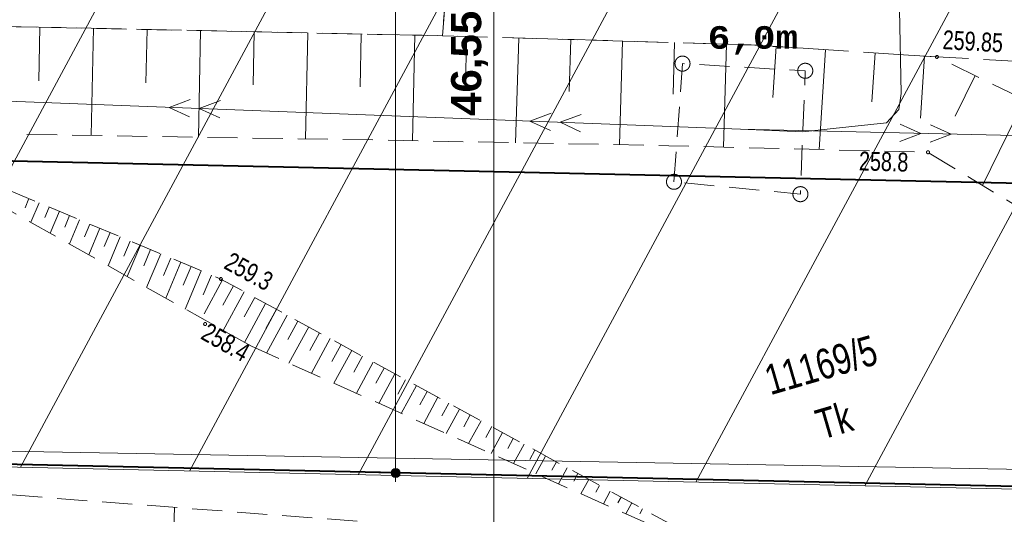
# Model space of a CAD drawing. Header units: millimetres. Extents: x -105537 to 2299296, y -162842 to 175608.
# Tile 6 of 42: x -918 to 31802, y -38074 to -21642. Entities that reach past the tile are written whole.
import ezdxf
from ezdxf.xclip import XClip

# ---------------------------------------------------------------- set-up
doc = ezdxf.new("R2010")
doc.units = ezdxf.units.MM
doc.header["$MEASUREMENT"] = 0
doc.header["$XCLIPFRAME"] = 0
for name, pattern in [('1', [1500, 1000, -500]), ('1053', [2000, 1500, -500]), ('3820', [1500, 1000, -500])]:
    doc.linetypes.add(name, pattern=pattern)
for name, color, linetype, lineweight in [('199-Z Wymiary i opisy_Nr_pióra__46', 7, 'Continuous', 15), ('199-Z Wymiary i opisy_Nr_pióra__85', 7, 'Continuous', 13), ('Nowe_A_WYM_SYTUACJA_Nr_pióra__1', 7, 'Continuous', 13), ('Nowe_A_WYM_SYTUACJA_Nr_pióra__45', 7, 'Continuous', 15), ('Nowe_A_WYM_SYTUACJA_Nr_pióra__85', 7, 'Continuous', 13), ('Wadowice Wałowa mdcp500_2_EGB_DzialkaEwidencyjna_Nr_pióra__3', 3, 'Continuous', 18), ('Wadowice Wałowa mdcp500_2_EGB_KonturUzytkuGruntowego_Nr_pióra__3', 3, 'Continuous', 18), ('Wadowice Wałowa mdcp500_2_GES_InneUrzadzeniaTowarzyszace_Nr_pióra__7', 7, 'Continuous', 18), ('Wadowice Wałowa mdcp500_2_GES_PrzewodElektroenergetyczny_Nr_pióra__1', 1, 'Continuous', 18), ('Wadowice Wałowa mdcp500_2_GES_UrzadzeniaTowarzyszczaceLin_Nr_pióra__7', 7, 'Continuous', 18), ('Wadowice Wałowa mdcp500_2_linie_mpzp_Nr_pióra__135', 135, 'Continuous', 18), ('Wadowice Wałowa mdcp500_2_OT_Komunikacja_Nr_pióra__7', 7, 'Continuous', 18), ('Wadowice Wałowa mdcp500_2_OT_Rzedna_Nr_pióra__7', 7, 'Continuous', 18), ('Wadowice Wałowa mdcp500_2_OT_Skarpa_Nr_pióra__7', 7, 'Continuous', 18), ('Wadowice Wałowa mdcp500_2_zakres_pomiaru_Nr_pióra__6', 6, 'Continuous', 18)]:
    doc.layers.add(name, color=color, linetype=linetype, lineweight=lineweight)
doc.layers.add('A__!REF_RYSUNKI', color=7, linetype='Continuous')
doc.layers.add('Nowe_A_WYM_SYTUACJA', color=7, linetype='Continuous')
doc.layers.add('PZT_MPZP_Nr_pióra__226', color=7, linetype='Continuous', lineweight=40, true_color=0x59c9ff)
doc.layers.add('Wadowice Wałowa mdcp500_2_teren_zamkniety_Nr_pióra__9', color=7, linetype='Continuous', lineweight=18, true_color=0xaaaaaa)
doc.styles.add('STYL_AUTOMATYCZNY_5', font='arial.ttf')
doc.styles.add('STYL_AUTOMATYCZNY_6', font='txt')
doc.styles.add('STYL_AUTOMATYCZNY_7', font='arial.ttf', dxfattribs={"width": 0.75})
doc.linetypes.add('Linia zabudowy - nieprzekraczalna I WSC', pattern='A,0,[2,PAB.6.2 PROJEKT ZAGOSPODAROWANIA TERENU1.Shx,S=23.809524,R=0,X=0,Y=0.361417],-3000,0', length=3000)
doc.dimstyles.new('STYL_AUTOMATYCZNY__1', dxfattribs={"dimtxt": 1000, "dimasz": 570, "dimexe": 0.18, "dimexo": 0.0625, "dimgap": 0, "dimtad": 1, "dimlfac": 0.001, "dimzin": 0, "dimdsep": 46, "dimtxsty": 'STYL_AUTOMATYCZNY_5', "dimblk": 'ARROWHEAD_11', "dimblk1": 'ARROWHEAD_11', "dimblk2": 'ARROWHEAD_11', "dimcen": 0.09, "dimse1": 1, "dimse2": 1, "dimclrd": 7, "dimclre": 7, "dimclrt": 7, "dimadec": 0, "dimazin": 0, "dimtfac": 1, "dimtdec": 4, "dimtmove": 0, "dimatfit": 3, "dimfxl": 0, "dimtolj": 1, "dimtzin": 0, "dimarcsym": 0})
doc.dimstyles.new('STYL_AUTOMATYCZNY__4', dxfattribs={"dimtxt": 1000, "dimasz": 570, "dimexe": 0.18, "dimexo": 0.0625, "dimgap": 0, "dimtad": 1, "dimlfac": 0.001, "dimzin": 0, "dimdsep": 46, "dimtxsty": 'STYL_AUTOMATYCZNY_5', "dimblk": 'ARROWHEAD_11', "dimblk1": 'ARROWHEAD_11', "dimblk2": 'ARROWHEAD_11', "dimcen": 0.09, "dimse1": 1, "dimse2": 1, "dimclrd": 7, "dimclre": 7, "dimclrt": 7, "dimadec": 0, "dimazin": 0, "dimtfac": 1, "dimtdec": 4, "dimtmove": 2, "dimatfit": 3, "dimfxl": 0, "dimtolj": 1, "dimtzin": 0, "dimarcsym": 0})
doc.dimstyles.new('STYL_AUTOMATYCZNY__5', dxfattribs={"dimtxt": 0.18, "dimasz": 912, "dimexe": 0.18, "dimexo": 0.0625, "dimgap": 0, "dimtad": 0, "dimtih": 1, "dimtoh": 1, "dimdec": 4, "dimzin": 0, "dimdsep": 46, "dimcen": 0.09, "dimadec": 0, "dimazin": 0, "dimtfac": 1, "dimtdec": 4, "dimtmove": 0, "dimatfit": 3, "dimldrblk": 'ARROWHEAD_5', "dimfxl": 0, "dimtolj": 1, "dimtzin": 0, "dimarcsym": 0})

# ---------------------------------------------------------------- blocks, each defined once
blk = doc.blocks.new('*D69')
at = {"layer": 'Nowe_A_WYM_SYTUACJA_Nr_pióra__45', "linetype": 'Continuous', "lineweight": 15}
for points in [[(11426, 0), (11438, -57), (11470, -106), (11519, -139), (11576, -150), (11634, -139), (11682, -106), (11715, -57), (11726, 0), (11715, 57), (11682, 106), (11634, 139), (11576, 150), (11519, 139), (11470, 106), (11438, 57)], [(11426, -36699), (11438, -36756), (11470, -36805), (11519, -36837), (11576, -36849), (11634, -36837), (11682, -36805), (11715, -36756), (11726, -36699), (11715, -36641), (11682, -36593), (11634, -36560), (11576, -36549), (11519, -36560), (11470, -36593), (11438, -36641)]]:
    blk.add_hatch(color=7, dxfattribs=at).paths.add_polyline_path(points)
at = {"layer": 'Nowe_A_WYM_SYTUACJA_Nr_pióra__45', "color": 7, "linetype": 'Continuous', "lineweight": 15}
for centre in [(11576, 0), (11576, -36699)]:
    blk.add_circle(centre, 150, dxfattribs=at)
at = {"layer": 'Nowe_A_WYM_SYTUACJA_Nr_pióra__85', "color": 7, "linetype": 'Continuous', "lineweight": 13}
for p, q in [((11426, 0), (11014, 0)), ((11576, 150), (11576, 300)), ((12139, 0), (11726, 0)), ((11576, -36549), (11576, -150)), ((11426, -36699), (11014, -36699)), ((11576, -36999), (11576, -36849)), ((12139, -36699), (11726, -36699))]:
    blk.add_line(p, q, dxfattribs=at)
at = {"layer": 'Nowe_A_WYM_SYTUACJA_Nr_pióra__1', "color": 7, "lineweight": 13, "insert": (11376, -19191), "char_height": 1000, "attachment_point": 7, "rotation": 90, "style": 'STYL_AUTOMATYCZNY_5'}
blk.add_mtext('\\A1;{\\pql;\\fArial|b1|i0|c238|p0;\\W1.000000;36,70}', dxfattribs=at)
blk = doc.blocks.new('ARROWHEAD_11')
at = {"color": 0, "linetype": 'Continuous', "lineweight": 0}
blk.add_line((0, 0), (-1, 0), dxfattribs=at)
at = {"color": 0, "linetype": 'Continuous', "lineweight": 0, "const_width": 0.25, "flags": 128}
blk.add_lwpolyline([(-0.125, 0, 1), (0.125, 0, 1)], format="xyb", close=True, dxfattribs=at)
blk = doc.blocks.new('*D70')
at = {"layer": 'Nowe_A_WYM_SYTUACJA_Nr_pióra__45', "linetype": 'Continuous', "lineweight": 15}
for points in [[(14693, 150), (14704, 93), (14737, 44), (14786, 11), (14843, 0), (14900, 11), (14949, 44), (14982, 93), (14993, 150), (14982, 207), (14949, 256), (14900, 289), (14843, 300), (14786, 289), (14737, 256), (14704, 207)], [(14693, -46398), (14704, -46455), (14737, -46504), (14786, -46537), (14843, -46548), (14900, -46537), (14949, -46504), (14982, -46455), (14993, -46398), (14982, -46341), (14949, -46292), (14900, -46259), (14843, -46248), (14786, -46259), (14737, -46292), (14704, -46341)]]:
    blk.add_hatch(color=7, dxfattribs=at).paths.add_polyline_path(points)
at = {"layer": 'Nowe_A_WYM_SYTUACJA_Nr_pióra__45', "color": 7, "linetype": 'Continuous', "lineweight": 15}
for centre in [(14843, 150), (14843, -46398)]:
    blk.add_circle(centre, 150, dxfattribs=at)
at = {"layer": 'Nowe_A_WYM_SYTUACJA_Nr_pióra__85', "color": 7, "linetype": 'Continuous', "lineweight": 13}
for p, q in [((14843, 300), (14843, 450)), ((14693, 150), (14281, 150)), ((14843, -46248), (14843, 0)), ((15406, 150), (14993, 150)), ((14693, -46398), (14281, -46398)), ((15406, -46398), (14993, -46398)), ((14843, -46698), (14843, -46548))]:
    blk.add_line(p, q, dxfattribs=at)
at = {"layer": 'Nowe_A_WYM_SYTUACJA_Nr_pióra__1', "color": 7, "lineweight": 13, "insert": (14643, -24840), "char_height": 1000, "attachment_point": 7, "rotation": 90, "style": 'STYL_AUTOMATYCZNY_5'}
blk.add_mtext('\\A1;{\\pql;\\fArial|b1|i0|c238|p0;\\W1.000000;46,55}', dxfattribs=at)
blk = doc.blocks.new('ARROWHEAD_5')
at = {"linetype": 'Continuous', "lineweight": 0}
blk.add_hatch(color=0, dxfattribs=at).paths.add_polyline_path([(-1, 0.2679), (0, 0), (-1, -0.2679)])
at = {"color": 0, "linetype": 'Continuous', "lineweight": 0}
blk.add_line((0, 0), (-1, 0), dxfattribs=at)
blk = doc.blocks.new('Rysunek_4_2', base_point=(-5551989123, -7375062639))
at = {"layer": 'Wadowice Wałowa mdcp500_2_GES_InneUrzadzeniaTowarzyszace_Nr_pióra__7', "color": 7, "linetype": '1', "lineweight": 18, "flags": 128}
blk.add_lwpolyline([(20825, -27027), (21108, -23101), (25187, -23339), (25027, -27438)], close=True, dxfattribs=at)
at = {"layer": 'Wadowice Wałowa mdcp500_2_GES_InneUrzadzeniaTowarzyszace_Nr_pióra__7', "color": 7, "linetype": 'Continuous', "lineweight": 18}
for centre in [(21108, -23101), (21108, -23101), (25187, -23339), (25187, -23339), (20825, -27027), (20825, -27027), (25027, -27438), (25027, -27438)]:
    blk.add_circle(centre, 250, dxfattribs=at)
at = {"layer": 'Wadowice Wałowa mdcp500_2_GES_PrzewodElektroenergetyczny_Nr_pióra__1', "color": 1, "linetype": 'Continuous', "lineweight": 18}
for p, q in [((4048, -24553), (4751, -24292)), ((5047, -24591), (5750, -24331)), ((4048, -24553), (4729, -24866)), ((5047, -24591), (5728, -24904)), ((16039, -25011), (16742, -24751)), ((17038, -25050), (17742, -24789)), ((16039, -25011), (16720, -25325)), ((17038, -25050), (17720, -25363)), ((29032, -25417), (28346, -25114)), ((30032, -25440), (29346, -25137)), ((29032, -25417), (28333, -25688)), ((30032, -25440), (29333, -25711))]:
    blk.add_line(p, q, dxfattribs=at)
at = {"layer": 'Wadowice Wałowa mdcp500_2_GES_PrzewodElektroenergetyczny_Nr_pióra__1', "color": 1, "linetype": 'Continuous', "lineweight": 18, "flags": 128}
for points in [[(75139, -8423), (73209, -8735), (72854, -8839), (72761, -9199), (72870, -10324), (73132, -13976), (72916, -14414), (72374, -14593), (71200, -14601), (67173, -14973), (47440, -17815), (46012, -18168), (44292, -18305), (28764, -18027), (28367, -18163), (28268, -18505), (28377, -24097), (28302, -24629), (27887, -25063), (26120, -25255), (25110, -25362), (23034, -25279)], [(23034, -25279), (-47668, -22575)], [(163212, -28512), (23034, -25279)]]:
    blk.add_lwpolyline(points, dxfattribs=at)
at = {"layer": 'Wadowice Wałowa mdcp500_2_GES_UrzadzeniaTowarzyszczaceLin_Nr_pióra__7', "color": 7, "linetype": 'Continuous', "lineweight": 18, "flags": 128}
blk.add_lwpolyline([(26120, -25255), (27887, -25063), (28302, -24629), (28377, -24097), (28268, -18505), (28367, -18163), (28764, -18027), (44292, -18305), (46012, -18168), (47440, -17815), (67173, -14973), (71200, -14601), (72374, -14593), (72916, -14414), (73132, -13976), (72870, -10324), (72761, -9199), (72854, -8839), (73209, -8735)], dxfattribs=at)
at = {"layer": 'Wadowice Wałowa mdcp500_2_linie_mpzp_Nr_pióra__135', "color": 135, "linetype": 'Continuous', "lineweight": 18, "flags": 128}
blk.add_lwpolyline([(-36429, -17520), (-36210, -35636), (171459, -40206), (174429, -59217), (180140, -92623)], dxfattribs=at)
at = {"layer": 'Wadowice Wałowa mdcp500_2_OT_Komunikacja_Nr_pióra__7', "color": 7, "linetype": '1053', "lineweight": 18, "flags": 128}
for points in [[(13131, -22175), (23385, -22479), (29563, -22877), (36561, -23265), (48311, -29029), (51424, -29059), (61616, -29830), (70697, -28715), (82260, -25430), (88165, -22033), (96565, -22263), (99315, -20764), (118782, -21155), (145932, -21287), (162549, -20873), (166835, -22249), (168061, -22808), (165970, -15345), (165136, -15307), (165064, -16026), (145512, -15983), (132035, -15878), (123611, -15957), (119031, -16218), (99755, -15907), (90515, -15620), (72846, -15497), (71960, -13672)], [(13453, -18206), (13131, -22175)], [(13131, -22175), (13453, -18206)], [(-48716, -19626), (-46769, -20605), (-40871, -21616), (-35012, -21742), (-10262, -21678), (13131, -22175)]]:
    blk.add_lwpolyline(points, dxfattribs=at)
at = {"layer": 'Wadowice Wałowa mdcp500_2_OT_Rzedna_Nr_pióra__7', "color": 7, "linetype": 'Continuous', "lineweight": 18}
for centre in [(29563, -22877), (29267, -26046), (5767, -30257), (5245, -31753)]:
    blk.add_circle(centre, 50, dxfattribs=at)
at = {"layer": 'Wadowice Wałowa mdcp500_2_OT_Skarpa_Nr_pióra__7', "color": 7, "linetype": '3820', "lineweight": 18, "flags": 128}
for points in [[(180951, -49717), (181005, -45504), (179460, -36267), (178916, -32291), (172816, -26225), (168159, -24217), (147257, -24046), (129930, -23886), (113248, -23434), (91467, -22925), (80746, -26705), (70697, -28715), (61616, -29830), (44992, -30433), (29563, -22877), (23385, -22479), (13131, -22175), (-10262, -21678), (-25279, -21938), (-45465, -28769)], [(-44754, -30769), (-35383, -27871), (-25154, -24724), (-5885, -25371), (11131, -25643), (20652, -25827), (29267, -26046), (44462, -35264), (64272, -32222), (80558, -29780), (90091, -26284), (99677, -26512), (117762, -27129), (138335, -27781), (156939, -28787), (168429, -29221), (171541, -31502), (173273, -38413), (173469, -42304)], [(173469, -42304), (156250, -40758), (142423, -39953), (123922, -39374), (100910, -38860), (90279, -38655), (71500, -38980), (48852, -39610), (31477, -40068), (24078, -40234), (19896, -39035), (-3772, -37233), (-12330, -36425), (-34831, -35699), (-43112, -35387)]]:
    blk.add_lwpolyline(points, dxfattribs=at)
at = {"layer": 'Wadowice Wałowa mdcp500_2_OT_Skarpa_Nr_pióra__7', "color": 7, "linetype": 'Continuous', "lineweight": 18, "flags": 128}
for points in [[(-246, -21890), (-284, -23675)], [(1534, -21928), (1459, -25488)], [(3314, -21966), (3277, -23741)], [(5094, -22004), (5019, -25545)], [(6874, -22042), (6837, -23808)], [(8655, -22080), (8580, -25602)], [(10435, -22118), (10397, -23874)], [(12215, -22155), (12140, -25662)], [(13941, -22199), (13889, -23947)], [(15667, -22250), (15563, -25728)], [(17392, -22301), (17341, -24032)], [(19118, -22352), (19016, -25795)], [(20844, -22404), (20793, -24116)], [(22570, -22455), (22469, -25873)], [(24217, -22533), (24108, -24222)], [(25863, -22639), (25649, -25954)], [(27509, -22745), (27404, -24370)], [(29155, -22851), (29022, -24912)], [(30834, -23500), (30174, -24848)], [(32472, -24302), (31080, -27146)], [(-609, -27583), (-737, -27888)], [(-609, -27583), (-737, -27888)], [(-272, -27724), (-544, -28373)], [(-272, -27724), (-544, -28373)], [(65, -27865), (-80, -28209)], [(65, -27865), (-80, -28209)], [(401, -28007), (96, -28733)], [(401, -28007), (96, -28733)], [(738, -28148), (577, -28531)], [(738, -28148), (577, -28531)], [(1074, -28289), (737, -29093)], [(1074, -28289), (737, -29093)], [(1411, -28430), (1234, -28852)], [(1411, -28430), (1234, -28852)], [(1748, -28571), (1378, -29453)], [(1748, -28571), (1378, -29453)], [(2084, -28713), (1891, -29173)], [(2084, -28713), (1891, -29173)], [(2421, -28854), (2019, -29814)], [(2421, -28854), (2019, -29814)], [(2758, -28995), (2548, -29494)], [(2758, -28995), (2548, -29494)], [(3095, -29136), (2659, -30174)], [(3095, -29136), (2659, -30174)], [(3431, -29277), (3205, -29816)], [(3431, -29277), (3205, -29816)], [(3768, -29418), (3300, -30534)], [(3768, -29418), (3300, -30534)], [(4105, -29560), (3862, -30137)], [(4105, -29560), (3862, -30137)], [(4441, -29701), (3941, -30894)], [(4441, -29701), (3941, -30894)], [(4778, -29842), (4519, -30458)], [(4778, -29842), (4519, -30458)], [(5114, -29983), (4581, -31254)], [(5114, -29983), (4581, -31254)], [(5451, -30124), (5176, -30779)], [(5451, -30124), (5176, -30779)], [(5824, -30288), (5214, -31408)], [(5824, -30288), (5214, -31408)], [(6182, -30483), (5833, -31123)], [(6182, -30483), (5833, -31123)], [(6540, -30678), (5840, -31962)], [(6540, -30678), (5840, -31962)], [(6898, -30873), (6547, -31517)], [(6898, -30873), (6547, -31517)], [(7255, -31068), (6551, -32361)], [(7255, -31068), (6551, -32361)], [(7613, -31263), (7263, -31906)], [(7613, -31263), (7263, -31906)], [(7971, -31458), (7285, -32717)], [(7971, -31458), (7285, -32717)], [(8329, -31653), (7994, -32268)], [(8329, -31653), (7994, -32268)], [(8687, -31848), (8031, -33051)], [(8687, -31848), (8031, -33051)], [(9045, -32043), (8725, -32630)], [(9045, -32043), (8725, -32630)], [(9403, -32238), (8778, -33385)], [(9403, -32238), (8778, -33385)], [(9760, -32433), (9456, -32992)], [(9760, -32433), (9456, -32992)], [(10118, -32628), (9524, -33719)], [(10118, -32628), (9524, -33719)], [(10476, -32823), (10187, -33354)], [(10476, -32823), (10187, -33354)], [(10834, -33018), (10270, -34053)], [(10834, -33018), (10270, -34053)], [(11192, -33213), (10917, -33716)], [(11192, -33213), (10917, -33716)], [(11550, -33408), (11016, -34387)], [(11550, -33408), (11016, -34387)], [(11908, -33603), (11648, -34078)], [(11908, -33603), (11648, -34078)], [(12265, -33798), (11762, -34721)], [(12265, -33798), (11762, -34721)], [(12623, -33992), (12379, -34440)], [(12623, -33992), (12379, -34440)], [(12981, -34187), (12509, -35055)], [(12981, -34187), (12509, -35055)], [(13339, -34382), (13110, -34802)], [(13339, -34382), (13110, -34802)], [(13697, -34577), (13255, -35389)], [(13697, -34577), (13255, -35389)], [(14055, -34772), (13841, -35164)], [(14055, -34772), (13841, -35164)], [(14413, -34967), (14001, -35723)], [(14413, -34967), (14001, -35723)], [(14770, -35162), (14572, -35526)], [(14770, -35162), (14572, -35526)], [(15128, -35357), (14747, -36057)], [(15128, -35357), (14747, -36057)], [(15486, -35552), (15303, -35888)], [(15486, -35552), (15303, -35888)], [(15844, -35747), (15493, -36391)], [(15844, -35747), (15493, -36391)], [(16202, -35942), (16034, -36250)], [(16202, -35942), (16034, -36250)], [(16560, -36137), (16239, -36725)], [(16560, -36137), (16239, -36725)], [(16918, -36332), (16765, -36612)], [(16918, -36332), (16765, -36612)], [(17275, -36527), (16986, -37059)], [(17275, -36527), (16986, -37059)], [(17633, -36722), (17496, -36974)], [(17633, -36722), (17496, -36974)], [(17991, -36917), (17732, -37393)], [(17991, -36917), (17732, -37393)], [(18349, -37112), (18227, -37336)], [(18349, -37112), (18227, -37336)], [(18707, -37307), (18478, -37727)], [(18707, -37307), (18478, -37727)], [(19065, -37502), (18958, -37698)], [(19065, -37502), (18958, -37698)], [(4018, -44396), (4227, -37842)], [(19423, -37697), (19224, -38061)], [(19423, -37697), (19224, -38061)], [(19780, -37892), (19689, -38060)], [(19780, -37892), (19689, -38060)]]:
    blk.add_lwpolyline(points, dxfattribs=at)
at = {"layer": 'Wadowice Wałowa mdcp500_2_OT_Skarpa_Nr_pióra__7', "color": 7, "linetype": '3820', "lineweight": 18, "flags": 128}
blk.add_lwpolyline([(6783, -32492), (24078, -40234), (5767, -30257), (-5885, -25371)], close=True, dxfattribs=at)
at = {"layer": 'Wadowice Wałowa mdcp500_2_teren_zamkniety_Nr_pióra__9', "color": 253, "linetype": 'Continuous', "lineweight": 18, "true_color": 0xaaaaaa, "flags": 128}
blk.add_lwpolyline([(-36212, -35736), (-35614, -17653), (-6869, -18778), (55550, -21238), (72350, -21698), (171906, -24423), (172155, -24600), (171556, -40308)], close=True, dxfattribs=at)
for points in [[(2767, -19158), (-6502, -36389)], [(8328, -19377), (-891, -36513)], [(13888, -19596), (4721, -36636)], [(19448, -19815), (10332, -36760)], [(25008, -20034), (15944, -36883)], [(30568, -20254), (21555, -37007)], [(36128, -20473), (27167, -37130)]]:
    blk.add_lwpolyline(points, dxfattribs=at)
at = {"layer": 'Wadowice Wałowa mdcp500_2_zakres_pomiaru_Nr_pióra__6', "color": 6, "linetype": 'Continuous', "lineweight": 18, "flags": 128}
blk.add_lwpolyline([(-36180, 34746), (4114, 60748), (44966, 61815), (60249, 60296), (102129, 6512), (100199, -31350), (79246, -37422), (-27808, -35505), (-36756, -10950)], close=True, dxfattribs=at)
at = {"layer": 'Wadowice Wałowa mdcp500_2_EGB_DzialkaEwidencyjna_Nr_pióra__3', "color": 3, "linetype": 'Continuous', "lineweight": 18, "insert": (23750, -33160), "char_height": 1000, "attachment_point": 1, "rotation": 16.2415, "style": 'STYL_AUTOMATYCZNY_7'}
blk.add_mtext('\\A1;{\\pql;\\fArial|b0|i0|c238|p0;\\W0.750000;11169/5}', dxfattribs=at)
at = {"layer": 'Wadowice Wałowa mdcp500_2_EGB_KonturUzytkuGruntowego_Nr_pióra__3', "color": 3, "linetype": 'Continuous', "lineweight": 18, "insert": (25727, -35600), "char_height": 1000, "attachment_point": 7, "rotation": 16.2415, "style": 'STYL_AUTOMATYCZNY_7'}
blk.add_mtext('\\A1;{\\pql;\\fArial|b0|i0|c238|p0;\\W0.750000;Tk}', dxfattribs=at)
at = {"layer": 'Wadowice Wałowa mdcp500_2_OT_Rzedna_Nr_pióra__7', "color": 7, "linetype": 'Continuous', "lineweight": 18, "char_height": 625, "style": 'STYL_AUTOMATYCZNY_7'}
for s, insert, attachment_point, rotation in [('\\A1;{\\pql;\\fArial|b0|i0|c238|p0;\\W0.750000;259.85}', (29740, -22625), 7, 356.8241), ('\\A1;{\\pql;\\fArial|b0|i0|c238|p0;\\W0.750000;258.8}', (26983, -26022), 1, 358.5424), ('\\A1;{\\pql;\\fArial|b0|i0|c238|p0;\\W0.750000;259.3}', (6128, -29336), 1, 331.4164), ('\\A1;{\\pql;\\fArial|b0|i0|c238|p0;\\W0.750000;258.4}', (5368, -31680), 1, 330.656)]:
    blk.add_mtext(s, dxfattribs=dict(at, insert=insert, attachment_point=attachment_point, rotation=rotation))

msp = doc.modelspace()

# ---------------------------------------------------------------- linework, layer by layer
at = {"layer": 'PZT_MPZP_Nr_pióra__226', "color": 151, "linetype": 'Continuous', "lineweight": 40, "true_color": 0x59c9ff}
msp.add_lwpolyline([(-36429.18, -17520.246), (-36209.897, -35635.675), (171459.496, -40205.528), (174391.348, -58978.531), (180140.333, -92623.229)], dxfattribs=at)
at = {"layer": 'PZT_MPZP_Nr_pióra__226', "color": 151, "linetype": 'Linia zabudowy - nieprzekraczalna I WSC', "lineweight": 40, "true_color": 0x59c9ff}
msp.add_lwpolyline([(-25692.586, -25783.13), (161976.705, -29940.99), (164511.466, -22402.19)], dxfattribs=at)

# ---------------------------------------------------------------- block references
at = {"layer": 'A__!REF_RYSUNKI', "color": 7, "linetype": 'Continuous', "lineweight": 13}
ref = msp.add_blockref('Rysunek_4_2', (-5551989123.249, -7375062639.407), dxfattribs=at)
XClip(ref).set_block_clipping_path([(-61241.4531575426, -107607.1502755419), (18474.2309784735, -84385.0293576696), (39659.2429552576, -157107.8322890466), (251319.9927157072, -95448.5543467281), (195865.5394707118, 94912.5971797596), (119370.7429366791, 72628.7588867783), (110592.302622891, 102762.9304267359), (-104289.334739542, 40165.3698595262)])

# ---------------------------------------------------------------- texts
at = {"layer": '199-Z Wymiary i opisy_Nr_pióra__46', "color": 7, "linetype": 'Continuous', "lineweight": 15, "insert": (21944.498, -21606.13), "char_height": 750, "attachment_point": 4, "line_spacing_factor": 1.162104, "style": 'STYL_AUTOMATYCZNY_6'}
msp.add_mtext('\\A1;{\\pql;\\fCourier CE|b1|i0|c0|p0;\\W1.000000;Brama przesuwna\\P\\pql;\\fCourier CE|b1|i0|c0|p0;\\W1.000000;6,0m}', dxfattribs=at)

# ---------------------------------------------------------------- dimensions: what is measured, and where the dimension line sits
at = {"layer": 'Nowe_A_WYM_SYTUACJA', "color": 7, "linetype": 'Continuous', "lineweight": 13}
for base, p1, p2, dimstyle, picture, middle in [((14843.007, 150), (14012.535, -46398.03), (18000, 150), 'STYL_AUTOMATYCZNY__1', '*D70', (14143.007, -23164.88)), ((11576.277, 0), (12101.682, -36698.792), (-500, 0), 'STYL_AUTOMATYCZNY__4', '*D69', (10876.277, -17515.489))]:
    dim = msp.add_linear_dim(base=base, p1=p1, p2=p2, angle=90, dimstyle=dimstyle, dxfattribs=at)
    dim.commit()
    dim.dimension.update_dxf_attribs({"geometry": picture, "text_midpoint": middle, "dimtype": 160, "text_rotation": 90})

# ---------------------------------------------------------------- leaders
at = {"layer": '199-Z Wymiary i opisy_Nr_pióra__85', "color": 7, "linetype": 'Continuous', "lineweight": 13, "annotation_type": 0, "has_hookline": 1, "hookline_direction": 0, "text_width": 7928.571}
msp.add_leader([(29805.316, -17374.341), (33540.256, -22197.952), (34393.174, -22161.684)], dimstyle='STYL_AUTOMATYCZNY__5', dxfattribs=at)

doc.saveas('drawing.dxf')
